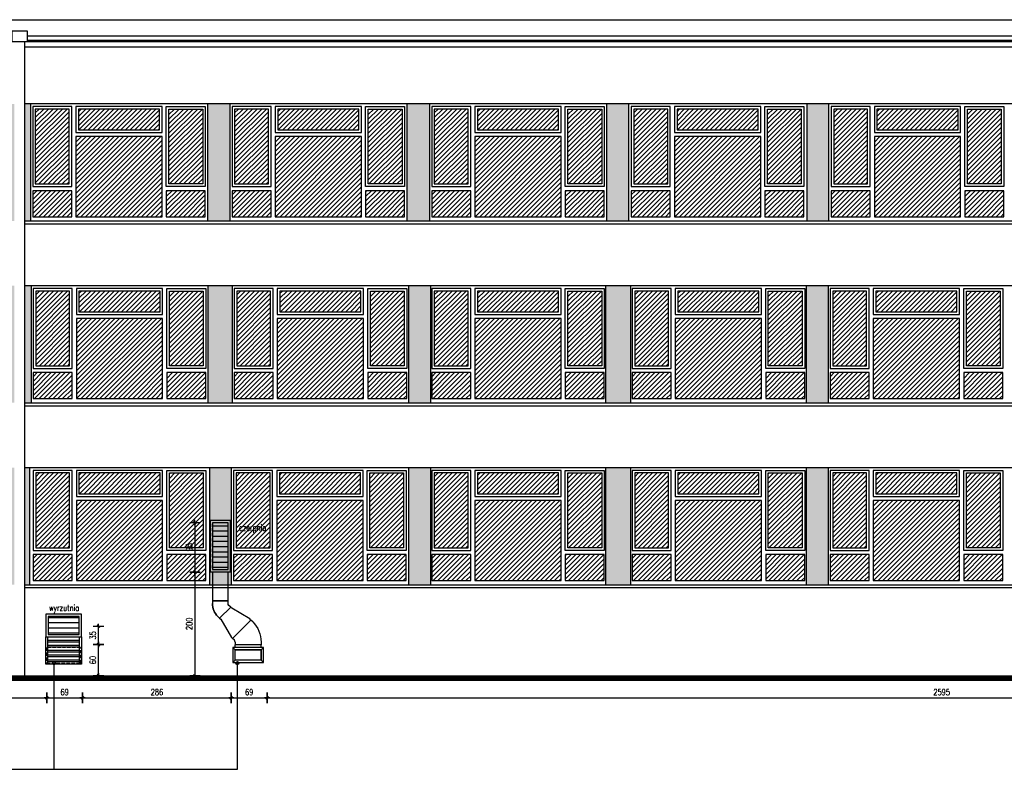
# Model space of a CAD drawing. Header units: millimetres. Extents: x 167273 to 188273, y -125105 to -88145.
# Tile 70 of 210: x 173866 to 175760, y -111775 to -110333. Entities that reach past the tile are written whole.
import ezdxf

# ---------------------------------------------------------------- set-up
doc = ezdxf.new("R2010")
doc.units = ezdxf.units.MM
doc.header["$PDMODE"] = 35
doc.header["$PDSIZE"] = 5
doc.linetypes.add('AUSGEZOGEN', pattern=[0])
doc.linetypes.add('HIDDEN', pattern=[9.525, 6.35, -3.175])
doc.layers.add('7031', color=7, linetype='AUSGEZOGEN', true_color=0x474b4e)
doc.layers.add('_SZYBY', color=7, linetype='Continuous', lineweight=5, true_color=0xb3b3b3)
for name, color, linetype in [('a-op_leader', 9, 'Continuous'), ('a-op_text', 9, 'Continuous'), ('a-poziomy', 9, 'Continuous'), ('a-wymiary', 9, 'Continuous'), ('b-cienka', 9, 'Continuous'), ('b-przebicia', 7, 'Continuous'), ('b-widokowa', 7, 'Continuous'), ('b-ściany', 2, 'Continuous'), ('h-hatch', 8, 'Continuous')]:
    doc.layers.add(name, color=color, linetype=linetype)
doc.styles.add('PPAB_100', font='romans.shx', dxfattribs={"width": 0.7, "height": 12})
doc.dimstyles.new('newPPAB_100', dxfattribs={"dimscale": 0, "dimtxt": 16, "dimasz": 1, "dimexe": 10, "dimexo": 10, "dimgap": 5, "dimtad": 1, "dimdec": 0, "dimzin": 0, "dimdsep": 46, "dimtxsty": 'PPAB_100', "dimblk": 'tick_50', "dimcen": 0.09, "dimdle": 5, "dimse1": 1, "dimse2": 1, "dimclrd": 9, "dimclre": 9, "dimclrt": 161, "dimadec": 0, "dimazin": 0, "dimtfac": 1, "dimtdec": 0, "dimtix": 1, "dimtmove": 2, "dimatfit": 0, "dimldrblk": 'tick_50', "dimfxl": 0, "dimtolj": 1, "dimtzin": 0, "dimarcsym": 0})

# ---------------------------------------------------------------- blocks, each defined once
blk = doc.blocks.new('tick_50')
at = {"color": 9, "ltscale": 20}
for p, q in [((-5, 0), (5, 0)), ((0, 10), (0, -10))]:
    blk.add_line(p, q, dxfattribs=at)
at = {"color": 0}
blk.add_line((2.5, 2.5), (-2.5, -2.5), dxfattribs=at)
blk = doc.blocks.new('*D1791')
at = {"layer": 'a-wymiary', "color": 9, "lineweight": -2}
blk.add_line((174203.5, -111301.7), (174203.5, -111394.9), dxfattribs=at)
at = {"layer": 'Defpoints', "color": 0}
for p in [(174232.9, -111300.7), (174203.5, -111395.9), (174232.9, -111395.9)]:
    blk.add_point(p, dxfattribs=at)
at = {"layer": 'a-wymiary', "color": 9, "lineweight": -2}
for p, rotation in [((174203.5, -111300.7), 90), ((174203.5, -111395.9), 270)]:
    blk.add_blockref('tick_50', p, dxfattribs=dict(at, rotation=rotation))
at = {"layer": 'a-wymiary', "color": 161, "insert": (174192.5, -111348.3), "char_height": 12, "attachment_point": 5, "rotation": 90, "style": 'PPAB_100'}
blk.add_mtext('\\A1;95', dxfattribs=at)
blk = doc.blocks.new('*D1792')
at = {"layer": 'a-wymiary', "color": 9, "lineweight": -2}
blk.add_line((174203.5, -111396.9), (174203.5, -111594.4), dxfattribs=at)
at = {"layer": 'Defpoints', "color": 0}
for p in [(174232.9, -111395.9), (174203.5, -111595.4), (174232.9, -111595.4)]:
    blk.add_point(p, dxfattribs=at)
at = {"layer": 'a-wymiary', "color": 9, "lineweight": -2}
for p, rotation in [((174203.5, -111395.9), 90), ((174203.5, -111595.4), 270)]:
    blk.add_blockref('tick_50', p, dxfattribs=dict(at, rotation=rotation))
at = {"layer": 'a-wymiary', "color": 161, "insert": (174192.5, -111495.6), "char_height": 12, "attachment_point": 5, "rotation": 90, "style": 'PPAB_100'}
blk.add_mtext('\\A1;200', dxfattribs=at)

msp = doc.modelspace()

# ---------------------------------------------------------------- hatches: boundary and pattern name
at = {"layer": '7031'}
h = msp.add_hatch(color=256, dxfattribs=at)
h.paths.add_polyline_path([(173856.44, -110495.35), (173844.44, -110495.35), (173844.44, -110720.35), (173856.44, -110720.35)])
h.paths.add_polyline_path([(173887.44, -110495.35), (173876.44, -110495.35), (173876.44, -110720.35), (173887.44, -110720.35)])
for points in [[(174270.44, -110495.35), (174227.44, -110495.35), (174227.44, -110720.35), (174270.44, -110720.35)], [(174654.44, -110495.35), (174611.44, -110495.35), (174611.44, -110720.35), (174654.44, -110720.35)], [(175037.44, -110495.35), (174995.44, -110495.35), (174995.44, -110720.35), (175037.44, -110720.35)], [(175422.44, -110495.35), (175380.44, -110495.35), (175380.44, -110720.35), (175422.44, -110720.35)], [(174275.44, -110845.35), (174228.44, -110845.35), (174228.44, -111070.35), (174275.44, -111070.35)], [(174656.44, -110845.35), (174614.44, -110845.35), (174614.44, -111070.35), (174656.44, -111070.35)], [(175041.44, -110845.35), (174993.44, -110845.35), (174993.44, -111070.35), (175041.44, -111070.35)], [(175421.44, -110845.35), (175379.44, -110845.35), (175379.44, -111070.35), (175421.44, -111070.35)], [(174273.44, -111195.35), (174231.44, -111195.35), (174231.44, -111420.35), (174273.44, -111420.35)], [(174656.44, -111195.35), (174614.44, -111195.35), (174614.44, -111420.35), (174656.44, -111420.35)], [(175041.44, -111195.35), (174993.44, -111195.35), (174993.44, -111420.35), (175041.44, -111420.35)], [(175421.44, -111195.35), (175379.44, -111195.35), (175379.44, -111420.35), (175421.44, -111420.35)]]:
    msp.add_hatch(color=256, dxfattribs=at).paths.add_polyline_path(points)
h = msp.add_hatch(color=256, dxfattribs=at)
h.paths.add_polyline_path([(173856.44, -110845.35), (173845.44, -110845.35), (173845.44, -111070.35), (173856.44, -111070.35)])
h.paths.add_polyline_path([(173888.44, -110845.35), (173876.44, -110845.35), (173876.44, -111070.35), (173888.44, -111070.35)])
h = msp.add_hatch(color=256, dxfattribs=at)
h.paths.add_polyline_path([(173856.44, -111195.35), (173843.44, -111195.35), (173843.44, -111420.35), (173856.44, -111420.35)])
h.paths.add_polyline_path([(173885.44, -111195.35), (173876.44, -111195.35), (173876.44, -111420.35), (173885.44, -111420.35)])
at = {"layer": '_SZYBY'}
h = msp.add_hatch(dxfattribs=at)
h.set_pattern_fill('ANSI31', color=256, scale=2, style=0)
h.set_pattern_definition([(45, (-1423.8415, 350), (-4.49012806, 4.49012806), [])])
h.paths.add_polyline_path([(173961.44, -110505.35), (173896.44, -110505.35), (173896.44, -110649.35), (173961.44, -110649.35)])
h.paths.add_polyline_path([(173966.44, -110662.35), (173891.44, -110662.35), (173891.44, -110712.35), (173966.44, -110712.35)])
h.paths.add_polyline_path([(174140.44, -110558.35), (173974.44, -110558.35), (173974.44, -110712.35), (174140.44, -110712.35)])
h.paths.add_polyline_path([(174135.44, -110505.35), (173979.44, -110505.35), (173979.44, -110545.35), (174135.44, -110545.35)])
h.paths.add_polyline_path([(174218.44, -110505.35), (174153.44, -110505.35), (174153.44, -110649.35), (174218.44, -110649.35)])
h.paths.add_polyline_path([(174223.44, -110662.35), (174148.44, -110662.35), (174148.44, -110712.35), (174223.44, -110712.35)])
h = msp.add_hatch(dxfattribs=at)
h.set_pattern_fill('ANSI31', color=256, scale=2, style=0)
h.set_pattern_definition([(45, (-1040.3415, 350), (-4.49012806, 4.49012806), [])])
h.paths.add_polyline_path([(174344.94, -110505.35), (174279.94, -110505.35), (174279.94, -110649.35), (174344.94, -110649.35)])
h.paths.add_polyline_path([(174349.94, -110662.35), (174274.94, -110662.35), (174274.94, -110712.35), (174349.94, -110712.35)])
h.paths.add_polyline_path([(174523.94, -110558.35), (174357.94, -110558.35), (174357.94, -110712.35), (174523.94, -110712.35)])
h.paths.add_polyline_path([(174518.94, -110505.35), (174362.94, -110505.35), (174362.94, -110545.35), (174518.94, -110545.35)])
h.paths.add_polyline_path([(174601.94, -110505.35), (174536.94, -110505.35), (174536.94, -110649.35), (174601.94, -110649.35)])
h.paths.add_polyline_path([(174606.94, -110662.35), (174531.94, -110662.35), (174531.94, -110712.35), (174606.94, -110712.35)])
h = msp.add_hatch(dxfattribs=at)
h.set_pattern_fill('ANSI31', color=256, scale=2, style=0)
h.set_pattern_definition([(45, (-656.3415, 350), (-4.49012806, 4.49012806), [])])
h.paths.add_polyline_path([(174728.94, -110505.35), (174663.94, -110505.35), (174663.94, -110649.35), (174728.94, -110649.35)])
h.paths.add_polyline_path([(174733.94, -110662.35), (174658.94, -110662.35), (174658.94, -110712.35), (174733.94, -110712.35)])
h.paths.add_polyline_path([(174907.94, -110558.35), (174741.94, -110558.35), (174741.94, -110712.35), (174907.94, -110712.35)])
h.paths.add_polyline_path([(174902.94, -110505.35), (174746.94, -110505.35), (174746.94, -110545.35), (174902.94, -110545.35)])
h.paths.add_polyline_path([(174985.94, -110505.35), (174920.94, -110505.35), (174920.94, -110649.35), (174985.94, -110649.35)])
h.paths.add_polyline_path([(174990.94, -110662.35), (174915.94, -110662.35), (174915.94, -110712.35), (174990.94, -110712.35)])
h = msp.add_hatch(dxfattribs=at)
h.set_pattern_fill('ANSI31', color=256, scale=2, style=0)
h.set_pattern_definition([(45, (-272.3415, 350), (-4.49012806, 4.49012806), [])])
h.paths.add_polyline_path([(175112.94, -110505.35), (175047.94, -110505.35), (175047.94, -110649.35), (175112.94, -110649.35)])
h.paths.add_polyline_path([(175117.94, -110662.35), (175042.94, -110662.35), (175042.94, -110712.35), (175117.94, -110712.35)])
h.paths.add_polyline_path([(175291.94, -110558.35), (175125.94, -110558.35), (175125.94, -110712.35), (175291.94, -110712.35)])
h.paths.add_polyline_path([(175286.94, -110505.35), (175130.94, -110505.35), (175130.94, -110545.35), (175286.94, -110545.35)])
h.paths.add_polyline_path([(175369.94, -110505.35), (175304.94, -110505.35), (175304.94, -110649.35), (175369.94, -110649.35)])
h.paths.add_polyline_path([(175374.94, -110662.35), (175299.94, -110662.35), (175299.94, -110712.35), (175374.94, -110712.35)])
h = msp.add_hatch(dxfattribs=at)
h.set_pattern_fill('ANSI31', color=256, scale=2, style=0)
h.set_pattern_definition([(45, (112.1585, 350), (-4.49012806, 4.49012806), [])])
h.paths.add_polyline_path([(175497.44, -110505.35), (175432.44, -110505.35), (175432.44, -110649.35), (175497.44, -110649.35)])
h.paths.add_polyline_path([(175502.44, -110662.35), (175427.44, -110662.35), (175427.44, -110712.35), (175502.44, -110712.35)])
h.paths.add_polyline_path([(175676.44, -110558.35), (175510.44, -110558.35), (175510.44, -110712.35), (175676.44, -110712.35)])
h.paths.add_polyline_path([(175671.44, -110505.35), (175515.44, -110505.35), (175515.44, -110545.35), (175671.44, -110545.35)])
h.paths.add_polyline_path([(175754.44, -110505.35), (175689.44, -110505.35), (175689.44, -110649.35), (175754.44, -110649.35)])
h.paths.add_polyline_path([(175759.44, -110662.35), (175684.44, -110662.35), (175684.44, -110712.35), (175759.44, -110712.35)])
h = msp.add_hatch(dxfattribs=at)
h.set_pattern_fill('ANSI31', color=256, scale=2, style=0)
h.set_pattern_definition([(45, (-1422.8415, 0), (-4.49012806, 4.49012806), [])])
h.paths.add_polyline_path([(173962.44, -110855.35), (173897.44, -110855.35), (173897.44, -110999.35), (173962.44, -110999.35)])
h.paths.add_polyline_path([(173967.44, -111012.35), (173892.44, -111012.35), (173892.44, -111062.35), (173967.44, -111062.35)])
h.paths.add_polyline_path([(174141.44, -110908.35), (173975.44, -110908.35), (173975.44, -111062.35), (174141.44, -111062.35)])
h.paths.add_polyline_path([(174136.44, -110855.35), (173980.44, -110855.35), (173980.44, -110895.35), (174136.44, -110895.35)])
h.paths.add_polyline_path([(174219.44, -110855.35), (174154.44, -110855.35), (174154.44, -110999.35), (174219.44, -110999.35)])
h.paths.add_polyline_path([(174224.44, -111012.35), (174149.44, -111012.35), (174149.44, -111062.35), (174224.44, -111062.35)])
h = msp.add_hatch(dxfattribs=at)
h.set_pattern_fill('ANSI31', color=256, scale=2, style=0)
h.set_pattern_definition([(45, (-1036.3415, 0), (-4.49012806, 4.49012806), [])])
h.paths.add_polyline_path([(174348.94, -110855.35), (174283.94, -110855.35), (174283.94, -110999.35), (174348.94, -110999.35)])
h.paths.add_polyline_path([(174353.94, -111012.35), (174278.94, -111012.35), (174278.94, -111062.35), (174353.94, -111062.35)])
h.paths.add_polyline_path([(174527.94, -110908.35), (174361.94, -110908.35), (174361.94, -111062.35), (174527.94, -111062.35)])
h.paths.add_polyline_path([(174522.94, -110855.35), (174366.94, -110855.35), (174366.94, -110895.35), (174522.94, -110895.35)])
h.paths.add_polyline_path([(174605.94, -110855.35), (174540.94, -110855.35), (174540.94, -110999.35), (174605.94, -110999.35)])
h.paths.add_polyline_path([(174610.94, -111012.35), (174535.94, -111012.35), (174535.94, -111062.35), (174610.94, -111062.35)])
h = msp.add_hatch(dxfattribs=at)
h.set_pattern_fill('ANSI31', color=256, scale=2, style=0)
h.set_pattern_definition([(45, (-656.3415, -3e-11), (-4.49012806, 4.49012806), [])])
h.paths.add_polyline_path([(174728.94, -110855.35), (174663.94, -110855.35), (174663.94, -110999.35), (174728.94, -110999.35)])
h.paths.add_polyline_path([(174733.94, -111012.35), (174658.94, -111012.35), (174658.94, -111062.35), (174733.94, -111062.35)])
h.paths.add_polyline_path([(174907.94, -110908.35), (174741.94, -110908.35), (174741.94, -111062.35), (174907.94, -111062.35)])
h.paths.add_polyline_path([(174902.94, -110855.35), (174746.94, -110855.35), (174746.94, -110895.35), (174902.94, -110895.35)])
h.paths.add_polyline_path([(174985.94, -110855.35), (174920.94, -110855.35), (174920.94, -110999.35), (174985.94, -110999.35)])
h.paths.add_polyline_path([(174990.94, -111012.35), (174915.94, -111012.35), (174915.94, -111062.35), (174990.94, -111062.35)])
h = msp.add_hatch(dxfattribs=at)
h.set_pattern_fill('ANSI31', color=256, scale=2, style=0)
h.set_pattern_definition([(45, (-270.8415, -1e-11), (-4.49012806, 4.49012806), [])])
h.paths.add_polyline_path([(175114.44, -110855.35), (175049.44, -110855.35), (175049.44, -110999.35), (175114.44, -110999.35)])
h.paths.add_polyline_path([(175119.44, -111012.35), (175044.44, -111012.35), (175044.44, -111062.35), (175119.44, -111062.35)])
h.paths.add_polyline_path([(175293.44, -110908.35), (175127.44, -110908.35), (175127.44, -111062.35), (175293.44, -111062.35)])
h.paths.add_polyline_path([(175288.44, -110855.35), (175132.44, -110855.35), (175132.44, -110895.35), (175288.44, -110895.35)])
h.paths.add_polyline_path([(175371.44, -110855.35), (175306.44, -110855.35), (175306.44, -110999.35), (175371.44, -110999.35)])
h.paths.add_polyline_path([(175376.44, -111012.35), (175301.44, -111012.35), (175301.44, -111062.35), (175376.44, -111062.35)])
h = msp.add_hatch(dxfattribs=at)
h.set_pattern_fill('ANSI31', color=256, scale=2, style=0)
h.set_pattern_definition([(45, (110.1585, 0), (-4.49012806, 4.49012806), [])])
h.paths.add_polyline_path([(175495.44, -110855.35), (175430.44, -110855.35), (175430.44, -110999.35), (175495.44, -110999.35)])
h.paths.add_polyline_path([(175500.44, -111012.35), (175425.44, -111012.35), (175425.44, -111062.35), (175500.44, -111062.35)])
h.paths.add_polyline_path([(175674.44, -110908.35), (175508.44, -110908.35), (175508.44, -111062.35), (175674.44, -111062.35)])
h.paths.add_polyline_path([(175669.44, -110855.35), (175513.44, -110855.35), (175513.44, -110895.35), (175669.44, -110895.35)])
h.paths.add_polyline_path([(175752.44, -110855.35), (175687.44, -110855.35), (175687.44, -110999.35), (175752.44, -110999.35)])
h.paths.add_polyline_path([(175757.44, -111012.35), (175682.44, -111012.35), (175682.44, -111062.35), (175757.44, -111062.35)])
h = msp.add_hatch(dxfattribs=at)
h.set_pattern_fill('ANSI31', color=256, scale=2, style=0)
h.set_pattern_definition([(45, (-1422.8415, -350), (-4.49012806, 4.49012806), [])])
h.paths.add_polyline_path([(173962.44, -111205.35), (173897.44, -111205.35), (173897.44, -111349.35), (173962.44, -111349.35)])
h.paths.add_polyline_path([(173967.44, -111362.35), (173892.44, -111362.35), (173892.44, -111412.35), (173967.44, -111412.35)])
h.paths.add_polyline_path([(174141.44, -111258.35), (173975.44, -111258.35), (173975.44, -111412.35), (174141.44, -111412.35)])
h.paths.add_polyline_path([(174136.44, -111205.35), (173980.44, -111205.35), (173980.44, -111245.35), (174136.44, -111245.35)])
h.paths.add_polyline_path([(174219.44, -111205.35), (174154.44, -111205.35), (174154.44, -111349.35), (174219.44, -111349.35)])
h.paths.add_polyline_path([(174224.44, -111362.35), (174149.44, -111362.35), (174149.44, -111412.35), (174224.44, -111412.35)])
h = msp.add_hatch(dxfattribs=at)
h.set_pattern_fill('ANSI31', color=256, scale=2, style=0)
h.set_pattern_definition([(45, (-1037.3415, -350), (-4.49012806, 4.49012806), [])])
h.paths.add_polyline_path([(174347.94, -111205.35), (174282.94, -111205.35), (174282.94, -111349.35), (174347.94, -111349.35)])
h.paths.add_polyline_path([(174352.94, -111362.35), (174277.94, -111362.35), (174277.94, -111412.35), (174352.94, -111412.35)])
h.paths.add_polyline_path([(174526.94, -111258.35), (174360.94, -111258.35), (174360.94, -111412.35), (174526.94, -111412.35)])
h.paths.add_polyline_path([(174521.94, -111205.35), (174365.94, -111205.35), (174365.94, -111245.35), (174521.94, -111245.35)])
h.paths.add_polyline_path([(174604.94, -111205.35), (174539.94, -111205.35), (174539.94, -111349.35), (174604.94, -111349.35)])
h.paths.add_polyline_path([(174609.94, -111362.35), (174534.94, -111362.35), (174534.94, -111412.35), (174609.94, -111412.35)])
h = msp.add_hatch(dxfattribs=at)
h.set_pattern_fill('ANSI31', color=256, scale=2, style=0)
h.set_pattern_definition([(45, (-656.3415, -350), (-4.49012806, 4.49012806), [])])
h.paths.add_polyline_path([(174728.94, -111205.35), (174663.94, -111205.35), (174663.94, -111349.35), (174728.94, -111349.35)])
h.paths.add_polyline_path([(174733.94, -111362.35), (174658.94, -111362.35), (174658.94, -111412.35), (174733.94, -111412.35)])
h.paths.add_polyline_path([(174907.94, -111258.35), (174741.94, -111258.35), (174741.94, -111412.35), (174907.94, -111412.35)])
h.paths.add_polyline_path([(174902.94, -111205.35), (174746.94, -111205.35), (174746.94, -111245.35), (174902.94, -111245.35)])
h.paths.add_polyline_path([(174985.94, -111205.35), (174920.94, -111205.35), (174920.94, -111349.35), (174985.94, -111349.35)])
h.paths.add_polyline_path([(174990.94, -111362.35), (174915.94, -111362.35), (174915.94, -111412.35), (174990.94, -111412.35)])
h = msp.add_hatch(dxfattribs=at)
h.set_pattern_fill('ANSI31', color=256, scale=2, style=0)
h.set_pattern_definition([(45, (-270.8415, -350), (-4.49012806, 4.49012806), [])])
h.paths.add_polyline_path([(175114.44, -111205.35), (175049.44, -111205.35), (175049.44, -111349.35), (175114.44, -111349.35)])
h.paths.add_polyline_path([(175119.44, -111362.35), (175044.44, -111362.35), (175044.44, -111412.35), (175119.44, -111412.35)])
h.paths.add_polyline_path([(175293.44, -111258.35), (175127.44, -111258.35), (175127.44, -111412.35), (175293.44, -111412.35)])
h.paths.add_polyline_path([(175288.44, -111205.35), (175132.44, -111205.35), (175132.44, -111245.35), (175288.44, -111245.35)])
h.paths.add_polyline_path([(175371.44, -111205.35), (175306.44, -111205.35), (175306.44, -111349.35), (175371.44, -111349.35)])
h.paths.add_polyline_path([(175376.44, -111362.35), (175301.44, -111362.35), (175301.44, -111412.35), (175376.44, -111412.35)])
h = msp.add_hatch(dxfattribs=at)
h.set_pattern_fill('ANSI31', color=256, scale=2, style=0)
h.set_pattern_definition([(45, (110.1585, -350), (-4.49012806, 4.49012806), [])])
h.paths.add_polyline_path([(175495.44, -111205.35), (175430.44, -111205.35), (175430.44, -111349.35), (175495.44, -111349.35)])
h.paths.add_polyline_path([(175500.44, -111362.35), (175425.44, -111362.35), (175425.44, -111412.35), (175500.44, -111412.35)])
h.paths.add_polyline_path([(175674.44, -111258.35), (175508.44, -111258.35), (175508.44, -111412.35), (175674.44, -111412.35)])
h.paths.add_polyline_path([(175669.44, -111205.35), (175513.44, -111205.35), (175513.44, -111245.35), (175669.44, -111245.35)])
h.paths.add_polyline_path([(175752.44, -111205.35), (175687.44, -111205.35), (175687.44, -111349.35), (175752.44, -111349.35)])
h.paths.add_polyline_path([(175757.44, -111362.35), (175682.44, -111362.35), (175682.44, -111412.35), (175757.44, -111412.35)])
at = {"layer": 'h-hatch'}
h = msp.add_hatch(dxfattribs=at)
h.set_pattern_fill('ANSI32', color=256, angle=135, style=0)
h.set_pattern_definition([(180, (-15002, 15019), (-2e-15, -9.525), []), (180, (-15005.175, 15022.175), (-2e-15, -9.525), [])])
h.paths.add_polyline_path([(173981.44, -111571.35), (173920.44, -111571.35), (173920.44, -111573.35), (173981.44, -111573.35)])
h.paths.add_polyline_path([(173981.44, -111541.35), (173920.44, -111541.35), (173920.44, -111571.35), (173981.44, -111571.35)])
h.paths.add_polyline_path([(173981.44, -111520.85), (173920.44, -111520.85), (173920.44, -111541.35), (173981.44, -111541.35)])

# ---------------------------------------------------------------- linework, layer by layer
at = {"layer": 'a-op_leader'}
msp.add_lwpolyline([(173491.65, -111775.48), (174285.22, -111775.48), (174285.22, -111571.21)], dxfattribs=at)
at = {"layer": 'a-op_leader', "elevation": -50.43}
msp.add_lwpolyline([(173932.36, -111571.21), (173932.36, -111775.48)], dxfattribs=at)
at = {"layer": 'a-op_leader'}
for centre in [(173932.36, -111571.21), (174285.22, -111571.21)]:
    msp.add_circle(centre, 3, dxfattribs=at)
at = {"layer": 'b-cienka'}
for points in [[(173966.44, -110500.35), (173891.44, -110500.35), (173891.44, -110654.35), (173966.44, -110654.35)], [(173961.44, -110505.35), (173896.44, -110505.35), (173896.44, -110649.35), (173961.44, -110649.35)], [(174140.44, -110500.35), (173974.44, -110500.35), (173974.44, -110550.35), (174140.44, -110550.35)], [(174135.44, -110505.35), (173979.44, -110505.35), (173979.44, -110545.35), (174135.44, -110545.35)], [(174223.44, -110654.35), (174148.44, -110654.35), (174148.44, -110500.35), (174223.44, -110500.35)], [(174218.44, -110649.35), (174153.44, -110649.35), (174153.44, -110505.35), (174218.44, -110505.35)], [(174349.94, -110500.35), (174274.94, -110500.35), (174274.94, -110654.35), (174349.94, -110654.35)], [(174344.94, -110505.35), (174279.94, -110505.35), (174279.94, -110649.35), (174344.94, -110649.35)], [(174523.94, -110500.35), (174357.94, -110500.35), (174357.94, -110550.35), (174523.94, -110550.35)], [(174518.94, -110505.35), (174362.94, -110505.35), (174362.94, -110545.35), (174518.94, -110545.35)], [(174606.94, -110654.35), (174531.94, -110654.35), (174531.94, -110500.35), (174606.94, -110500.35)], [(174601.94, -110649.35), (174536.94, -110649.35), (174536.94, -110505.35), (174601.94, -110505.35)], [(174733.94, -110500.35), (174658.94, -110500.35), (174658.94, -110654.35), (174733.94, -110654.35)], [(174728.94, -110505.35), (174663.94, -110505.35), (174663.94, -110649.35), (174728.94, -110649.35)], [(174907.94, -110500.35), (174741.94, -110500.35), (174741.94, -110550.35), (174907.94, -110550.35)], [(174902.94, -110505.35), (174746.94, -110505.35), (174746.94, -110545.35), (174902.94, -110545.35)], [(174990.94, -110654.35), (174915.94, -110654.35), (174915.94, -110500.35), (174990.94, -110500.35)], [(174985.94, -110649.35), (174920.94, -110649.35), (174920.94, -110505.35), (174985.94, -110505.35)], [(175117.94, -110500.35), (175042.94, -110500.35), (175042.94, -110654.35), (175117.94, -110654.35)], [(175112.94, -110505.35), (175047.94, -110505.35), (175047.94, -110649.35), (175112.94, -110649.35)], [(175291.94, -110500.35), (175125.94, -110500.35), (175125.94, -110550.35), (175291.94, -110550.35)], [(175286.94, -110505.35), (175130.94, -110505.35), (175130.94, -110545.35), (175286.94, -110545.35)], [(175374.94, -110654.35), (175299.94, -110654.35), (175299.94, -110500.35), (175374.94, -110500.35)], [(175369.94, -110649.35), (175304.94, -110649.35), (175304.94, -110505.35), (175369.94, -110505.35)], [(175502.44, -110500.35), (175427.44, -110500.35), (175427.44, -110654.35), (175502.44, -110654.35)], [(175497.44, -110505.35), (175432.44, -110505.35), (175432.44, -110649.35), (175497.44, -110649.35)], [(175676.44, -110500.35), (175510.44, -110500.35), (175510.44, -110550.35), (175676.44, -110550.35)], [(175671.44, -110505.35), (175515.44, -110505.35), (175515.44, -110545.35), (175671.44, -110545.35)], [(175759.44, -110654.35), (175684.44, -110654.35), (175684.44, -110500.35), (175759.44, -110500.35)], [(175754.44, -110649.35), (175689.44, -110649.35), (175689.44, -110505.35), (175754.44, -110505.35)], [(174140.44, -110558.35), (173974.44, -110558.35), (173974.44, -110712.35), (174140.44, -110712.35)], [(174523.94, -110558.35), (174357.94, -110558.35), (174357.94, -110712.35), (174523.94, -110712.35)], [(174907.94, -110558.35), (174741.94, -110558.35), (174741.94, -110712.35), (174907.94, -110712.35)], [(175291.94, -110558.35), (175125.94, -110558.35), (175125.94, -110712.35), (175291.94, -110712.35)], [(175676.44, -110558.35), (175510.44, -110558.35), (175510.44, -110712.35), (175676.44, -110712.35)], [(173966.44, -110662.35), (173891.44, -110662.35), (173891.44, -110712.35), (173966.44, -110712.35)], [(174223.44, -110662.35), (174148.44, -110662.35), (174148.44, -110712.35), (174223.44, -110712.35)], [(174349.94, -110662.35), (174274.94, -110662.35), (174274.94, -110712.35), (174349.94, -110712.35)], [(174606.94, -110662.35), (174531.94, -110662.35), (174531.94, -110712.35), (174606.94, -110712.35)], [(174733.94, -110662.35), (174658.94, -110662.35), (174658.94, -110712.35), (174733.94, -110712.35)], [(174990.94, -110662.35), (174915.94, -110662.35), (174915.94, -110712.35), (174990.94, -110712.35)], [(175117.94, -110662.35), (175042.94, -110662.35), (175042.94, -110712.35), (175117.94, -110712.35)], [(175374.94, -110662.35), (175299.94, -110662.35), (175299.94, -110712.35), (175374.94, -110712.35)], [(175502.44, -110662.35), (175427.44, -110662.35), (175427.44, -110712.35), (175502.44, -110712.35)], [(175759.44, -110662.35), (175684.44, -110662.35), (175684.44, -110712.35), (175759.44, -110712.35)], [(173967.44, -110850.35), (173892.44, -110850.35), (173892.44, -111004.35), (173967.44, -111004.35)], [(173962.44, -110855.35), (173897.44, -110855.35), (173897.44, -110999.35), (173962.44, -110999.35)], [(174141.44, -110850.35), (173975.44, -110850.35), (173975.44, -110900.35), (174141.44, -110900.35)], [(174136.44, -110855.35), (173980.44, -110855.35), (173980.44, -110895.35), (174136.44, -110895.35)], [(174224.44, -111004.35), (174149.44, -111004.35), (174149.44, -110850.35), (174224.44, -110850.35)], [(174219.44, -110999.35), (174154.44, -110999.35), (174154.44, -110855.35), (174219.44, -110855.35)], [(174353.94, -110850.35), (174278.94, -110850.35), (174278.94, -111004.35), (174353.94, -111004.35)], [(174348.94, -110855.35), (174283.94, -110855.35), (174283.94, -110999.35), (174348.94, -110999.35)], [(174527.94, -110850.35), (174361.94, -110850.35), (174361.94, -110900.35), (174527.94, -110900.35)], [(174522.94, -110855.35), (174366.94, -110855.35), (174366.94, -110895.35), (174522.94, -110895.35)], [(174610.94, -111004.35), (174535.94, -111004.35), (174535.94, -110850.35), (174610.94, -110850.35)], [(174605.94, -110999.35), (174540.94, -110999.35), (174540.94, -110855.35), (174605.94, -110855.35)], [(174733.94, -110850.35), (174658.94, -110850.35), (174658.94, -111004.35), (174733.94, -111004.35)], [(174728.94, -110855.35), (174663.94, -110855.35), (174663.94, -110999.35), (174728.94, -110999.35)], [(174907.94, -110850.35), (174741.94, -110850.35), (174741.94, -110900.35), (174907.94, -110900.35)], [(174902.94, -110855.35), (174746.94, -110855.35), (174746.94, -110895.35), (174902.94, -110895.35)], [(174990.94, -111004.35), (174915.94, -111004.35), (174915.94, -110850.35), (174990.94, -110850.35)], [(174985.94, -110999.35), (174920.94, -110999.35), (174920.94, -110855.35), (174985.94, -110855.35)], [(175119.44, -110850.35), (175044.44, -110850.35), (175044.44, -111004.35), (175119.44, -111004.35)], [(175114.44, -110855.35), (175049.44, -110855.35), (175049.44, -110999.35), (175114.44, -110999.35)], [(175293.44, -110850.35), (175127.44, -110850.35), (175127.44, -110900.35), (175293.44, -110900.35)], [(175288.44, -110855.35), (175132.44, -110855.35), (175132.44, -110895.35), (175288.44, -110895.35)], [(175376.44, -111004.35), (175301.44, -111004.35), (175301.44, -110850.35), (175376.44, -110850.35)], [(175371.44, -110999.35), (175306.44, -110999.35), (175306.44, -110855.35), (175371.44, -110855.35)], [(175500.44, -110850.35), (175425.44, -110850.35), (175425.44, -111004.35), (175500.44, -111004.35)], [(175495.44, -110855.35), (175430.44, -110855.35), (175430.44, -110999.35), (175495.44, -110999.35)], [(175674.44, -110850.35), (175508.44, -110850.35), (175508.44, -110900.35), (175674.44, -110900.35)], [(175669.44, -110855.35), (175513.44, -110855.35), (175513.44, -110895.35), (175669.44, -110895.35)], [(175757.44, -111004.35), (175682.44, -111004.35), (175682.44, -110850.35), (175757.44, -110850.35)], [(175752.44, -110999.35), (175687.44, -110999.35), (175687.44, -110855.35), (175752.44, -110855.35)], [(174141.44, -110908.35), (173975.44, -110908.35), (173975.44, -111062.35), (174141.44, -111062.35)], [(174527.94, -110908.35), (174361.94, -110908.35), (174361.94, -111062.35), (174527.94, -111062.35)], [(174907.94, -110908.35), (174741.94, -110908.35), (174741.94, -111062.35), (174907.94, -111062.35)], [(175293.44, -110908.35), (175127.44, -110908.35), (175127.44, -111062.35), (175293.44, -111062.35)], [(175674.44, -110908.35), (175508.44, -110908.35), (175508.44, -111062.35), (175674.44, -111062.35)], [(173967.44, -111012.35), (173892.44, -111012.35), (173892.44, -111062.35), (173967.44, -111062.35)], [(174224.44, -111012.35), (174149.44, -111012.35), (174149.44, -111062.35), (174224.44, -111062.35)], [(174353.94, -111012.35), (174278.94, -111012.35), (174278.94, -111062.35), (174353.94, -111062.35)], [(174610.94, -111012.35), (174535.94, -111012.35), (174535.94, -111062.35), (174610.94, -111062.35)], [(174733.94, -111012.35), (174658.94, -111012.35), (174658.94, -111062.35), (174733.94, -111062.35)], [(174990.94, -111012.35), (174915.94, -111012.35), (174915.94, -111062.35), (174990.94, -111062.35)], [(175119.44, -111012.35), (175044.44, -111012.35), (175044.44, -111062.35), (175119.44, -111062.35)], [(175376.44, -111012.35), (175301.44, -111012.35), (175301.44, -111062.35), (175376.44, -111062.35)], [(175500.44, -111012.35), (175425.44, -111012.35), (175425.44, -111062.35), (175500.44, -111062.35)], [(175757.44, -111012.35), (175682.44, -111012.35), (175682.44, -111062.35), (175757.44, -111062.35)], [(173967.44, -111200.35), (173892.44, -111200.35), (173892.44, -111354.35), (173967.44, -111354.35)], [(173962.44, -111205.35), (173897.44, -111205.35), (173897.44, -111349.35), (173962.44, -111349.35)], [(174141.44, -111200.35), (173975.44, -111200.35), (173975.44, -111250.35), (174141.44, -111250.35)], [(174136.44, -111205.35), (173980.44, -111205.35), (173980.44, -111245.35), (174136.44, -111245.35)], [(174224.44, -111354.35), (174149.44, -111354.35), (174149.44, -111200.35), (174224.44, -111200.35)], [(174219.44, -111349.35), (174154.44, -111349.35), (174154.44, -111205.35), (174219.44, -111205.35)], [(174352.94, -111200.35), (174277.94, -111200.35), (174277.94, -111354.35), (174352.94, -111354.35)], [(174347.94, -111205.35), (174282.94, -111205.35), (174282.94, -111349.35), (174347.94, -111349.35)], [(174526.94, -111200.35), (174360.94, -111200.35), (174360.94, -111250.35), (174526.94, -111250.35)], [(174521.94, -111205.35), (174365.94, -111205.35), (174365.94, -111245.35), (174521.94, -111245.35)], [(174609.94, -111354.35), (174534.94, -111354.35), (174534.94, -111200.35), (174609.94, -111200.35)], [(174604.94, -111349.35), (174539.94, -111349.35), (174539.94, -111205.35), (174604.94, -111205.35)], [(174733.94, -111200.35), (174658.94, -111200.35), (174658.94, -111354.35), (174733.94, -111354.35)], [(174728.94, -111205.35), (174663.94, -111205.35), (174663.94, -111349.35), (174728.94, -111349.35)], [(174907.94, -111200.35), (174741.94, -111200.35), (174741.94, -111250.35), (174907.94, -111250.35)], [(174902.94, -111205.35), (174746.94, -111205.35), (174746.94, -111245.35), (174902.94, -111245.35)], [(174990.94, -111354.35), (174915.94, -111354.35), (174915.94, -111200.35), (174990.94, -111200.35)], [(174985.94, -111349.35), (174920.94, -111349.35), (174920.94, -111205.35), (174985.94, -111205.35)], [(175119.44, -111200.35), (175044.44, -111200.35), (175044.44, -111354.35), (175119.44, -111354.35)], [(175114.44, -111205.35), (175049.44, -111205.35), (175049.44, -111349.35), (175114.44, -111349.35)], [(175293.44, -111200.35), (175127.44, -111200.35), (175127.44, -111250.35), (175293.44, -111250.35)], [(175288.44, -111205.35), (175132.44, -111205.35), (175132.44, -111245.35), (175288.44, -111245.35)], [(175376.44, -111354.35), (175301.44, -111354.35), (175301.44, -111200.35), (175376.44, -111200.35)], [(175371.44, -111349.35), (175306.44, -111349.35), (175306.44, -111205.35), (175371.44, -111205.35)], [(175500.44, -111200.35), (175425.44, -111200.35), (175425.44, -111354.35), (175500.44, -111354.35)], [(175495.44, -111205.35), (175430.44, -111205.35), (175430.44, -111349.35), (175495.44, -111349.35)], [(175674.44, -111200.35), (175508.44, -111200.35), (175508.44, -111250.35), (175674.44, -111250.35)], [(175669.44, -111205.35), (175513.44, -111205.35), (175513.44, -111245.35), (175669.44, -111245.35)], [(175757.44, -111354.35), (175682.44, -111354.35), (175682.44, -111200.35), (175757.44, -111200.35)], [(175752.44, -111349.35), (175687.44, -111349.35), (175687.44, -111205.35), (175752.44, -111205.35)], [(174141.44, -111258.35), (173975.44, -111258.35), (173975.44, -111412.35), (174141.44, -111412.35)], [(174526.94, -111258.35), (174360.94, -111258.35), (174360.94, -111412.35), (174526.94, -111412.35)], [(174907.94, -111258.35), (174741.94, -111258.35), (174741.94, -111412.35), (174907.94, -111412.35)], [(175293.44, -111258.35), (175127.44, -111258.35), (175127.44, -111412.35), (175293.44, -111412.35)], [(175674.44, -111258.35), (175508.44, -111258.35), (175508.44, -111412.35), (175674.44, -111412.35)], [(173967.44, -111362.35), (173892.44, -111362.35), (173892.44, -111412.35), (173967.44, -111412.35)], [(174224.44, -111362.35), (174149.44, -111362.35), (174149.44, -111412.35), (174224.44, -111412.35)], [(174352.94, -111362.35), (174277.94, -111362.35), (174277.94, -111412.35), (174352.94, -111412.35)], [(174609.94, -111362.35), (174534.94, -111362.35), (174534.94, -111412.35), (174609.94, -111412.35)], [(174733.94, -111362.35), (174658.94, -111362.35), (174658.94, -111412.35), (174733.94, -111412.35)], [(174990.94, -111362.35), (174915.94, -111362.35), (174915.94, -111412.35), (174990.94, -111412.35)], [(175119.44, -111362.35), (175044.44, -111362.35), (175044.44, -111412.35), (175119.44, -111412.35)], [(175376.44, -111362.35), (175301.44, -111362.35), (175301.44, -111412.35), (175376.44, -111412.35)], [(175500.44, -111362.35), (175425.44, -111362.35), (175425.44, -111412.35), (175500.44, -111412.35)], [(175757.44, -111362.35), (175682.44, -111362.35), (175682.44, -111412.35), (175757.44, -111412.35)]]:
    msp.add_lwpolyline(points, close=True, dxfattribs=at)
at = {"layer": 'b-przebicia', "linetype": 'HIDDEN'}
msp.add_lwpolyline([(173918.44, -111571.35), (173983.44, -111571.35), (173983.44, -111541.35), (173918.44, -111541.35)], close=True, dxfattribs=at)
at = {"layer": 'b-widokowa'}
for p, q in [((171612.44, -110333.35), (178945.44, -110333.35)), ((171123.44, -110375.35), (179434.44, -110375.35)), ((173876.44, -111595.35), (173876.44, -110375.35)), ((176907.44, -110365.35), (173881.44, -110365.35)), ((176907.44, -110373.35), (173881.44, -110373.35)), ((173876.44, -110385.35), (176912.44, -110385.35)), ((176912.44, -110495.35), (173876.44, -110495.35)), ((173887.44, -110495.35), (173887.44, -110720.35)), ((174227.44, -110495.35), (174227.44, -110720.35)), ((174270.44, -110495.35), (174270.44, -110720.35)), ((174611.44, -110495.35), (174611.44, -110720.35)), ((174654.44, -110495.35), (174654.44, -110720.35)), ((174995.44, -110495.35), (174995.44, -110720.35)), ((175037.44, -110495.35), (175037.44, -110720.35)), ((175380.44, -110495.35), (175380.44, -110720.35)), ((175422.44, -110495.35), (175422.44, -110720.35)), ((173876.44, -110720.35), (176912.44, -110720.35)), ((173876.44, -110726.35), (176912.44, -110726.35)), ((176912.44, -110845.35), (173876.44, -110845.35)), ((173888.44, -110845.35), (173888.44, -111070.35)), ((174228.44, -110845.35), (174228.44, -111070.35)), ((174275.44, -110845.35), (174275.44, -111070.35)), ((174614.44, -110845.35), (174614.44, -111070.35)), ((174656.44, -110845.35), (174656.44, -111070.35)), ((174993.44, -110845.35), (174993.44, -111070.35)), ((175041.44, -110845.35), (175041.44, -111070.35)), ((175379.44, -110845.35), (175379.44, -111070.35)), ((175421.44, -110845.35), (175421.44, -111070.35)), ((173876.44, -111070.35), (176912.44, -111070.35)), ((173876.44, -111076.35), (176912.44, -111076.35)), ((176903.44, -111195.35), (173876.44, -111195.35)), ((173885.44, -111195.35), (173885.44, -111420.35)), ((174231.44, -111195.35), (174231.44, -111420.35)), ((174273.44, -111195.35), (174273.44, -111420.35)), ((174614.44, -111195.35), (174614.44, -111420.35)), ((174656.44, -111195.35), (174656.44, -111420.35)), ((174993.44, -111195.35), (174993.44, -111420.35)), ((175041.44, -111195.35), (175041.44, -111420.35)), ((175379.44, -111195.35), (175379.44, -111420.35)), ((175421.44, -111195.35), (175421.44, -111420.35)), ((174237.31, -111395.83, -60365.31), (174237.31, -111451.53, -60385.31)), ((174267.31, -111451.53, -60385.31), (174267.31, -111395.83, -60385.31)), ((173876.44, -111420.35), (174273.44, -111420.35)), ((174273.44, -111420.35), (176903.44, -111420.35)), ((174273.44, -111426.35), (173876.44, -111426.35)), ((176903.44, -111426.35), (174273.44, -111426.35)), ((174267.31, -111451.53, -60385.31), (174237.31, -111451.53, -60385.31)), ((174237.31, -111451.53, -60385.31), (174267.31, -111451.53, -60385.31)), ((174237.31, -111451.53, -60385.31), (174237.31, -111456.53, -60385.31)), ((174267.31, -111456.53, -60385.31), (174267.31, -111451.53, -60385.31)), ((174272.31, -111463.61, -60385.31), (174268.78, -111460.07, -60385.31)), ((174251.1, -111484.82, -60385.31), (174272.31, -111463.61, -60385.31)), ((174251.1, -111484.82, -60385.31), (174272.31, -111463.61, -60385.31)), ((174274.43, -111465.73, -60385.31), (174272.31, -111463.61, -60385.31)), ((174309.08, -111486.23, -60385.31), (174274.43, -111465.73, -60385.31)), ((173980.94, -111483.85), (173920.94, -111483.85)), ((173980.94, -111493.85), (173920.94, -111493.85)), ((174247.56, -111481.28, -60385.31), (174251.1, -111484.82, -60385.31)), ((174251.1, -111484.82, -60385.31), (174253.22, -111486.94, -60385.31)), ((174253.22, -111486.94, -60385.31), (174273.73, -111521.59, -60385.31)), ((174275.85, -111523.71, -60385.31), (174311.2, -111488.35, -60385.31)), ((174311.2, -111488.35, -60385.31), (174309.08, -111486.23, -60385.31)), ((173980.94, -111503.85), (173920.94, -111503.85)), ((173980.94, -111513.85), (173920.94, -111513.85)), ((174273.73, -111521.59, -60385.31), (174275.85, -111523.71, -60385.31))]:
    msp.add_line(p, q, dxfattribs=at)
at = {"layer": 'b-widokowa', "extrusion": (1.22465e-16, -1, 1.83697e-16)}
for p, q in [((174271.81, -111296.83, -60365.31), (174232.81, -111296.83, -60365.31)), ((174232.81, -111296.83, -60365.31), (174232.81, -111395.83, -60365.31)), ((174267.31, -111301.33, -60365.31), (174237.31, -111301.33, -60365.31)), ((174237.31, -111301.33, -60365.31), (174237.31, -111391.33, -60365.31)), ((174237.31, -111308.83, -60365.31), (174237.31, -111303.33, -60365.31)), ((174237.31, -111306.83, -60365.31), (174267.31, -111306.83, -60365.31)), ((174267.31, -111391.33, -60365.31), (174267.31, -111301.33, -60365.31)), ((174267.31, -111308.83, -60365.31), (174267.31, -111303.33, -60365.31)), ((174271.81, -111395.83, -60365.31), (174271.81, -111296.83, -60365.31)), ((174237.31, -111316.83, -60365.31), (174237.31, -111311.33, -60365.31)), ((174237.31, -111316.83, -60365.31), (174267.31, -111316.83, -60365.31)), ((174237.31, -111326.83, -60365.31), (174237.31, -111321.33, -60365.31)), ((174237.31, -111326.83, -60365.31), (174267.31, -111326.83, -60365.31)), ((174267.31, -111316.83, -60365.31), (174267.31, -111311.33, -60365.31)), ((174267.31, -111326.83, -60365.31), (174267.31, -111321.33, -60365.31)), ((174237.31, -111336.83, -60365.31), (174237.31, -111331.33, -60365.31)), ((174237.31, -111336.83, -60365.31), (174267.31, -111336.83, -60365.31)), ((174237.31, -111346.83, -60365.31), (174237.31, -111341.33, -60365.31)), ((174237.31, -111346.83, -60365.31), (174267.31, -111346.83, -60365.31)), ((174267.31, -111336.83, -60365.31), (174267.31, -111331.33, -60365.31)), ((174267.31, -111346.83, -60365.31), (174267.31, -111341.33, -60365.31)), ((174237.31, -111356.83, -60365.31), (174237.31, -111351.33, -60365.31)), ((174237.31, -111356.83, -60365.31), (174267.31, -111356.83, -60365.31)), ((174237.31, -111366.83, -60365.31), (174237.31, -111361.33, -60365.31)), ((174237.31, -111366.83, -60365.31), (174267.31, -111366.83, -60365.31)), ((174267.31, -111356.83, -60365.31), (174267.31, -111351.33, -60365.31)), ((174267.31, -111366.83, -60365.31), (174267.31, -111361.33, -60365.31)), ((174237.31, -111376.83, -60365.31), (174237.31, -111371.33, -60365.31)), ((174237.31, -111376.83, -60365.31), (174267.31, -111376.83, -60365.31)), ((174237.31, -111388.83, -60365.31), (174237.31, -111383.33, -60365.31)), ((174267.31, -111376.83, -60365.31), (174267.31, -111371.33, -60365.31)), ((174267.31, -111388.83, -60365.31), (174267.31, -111383.33, -60365.31)), ((174232.81, -111395.83, -60365.31), (174271.81, -111395.83, -60365.31)), ((174237.31, -111386.83, -60365.31), (174267.31, -111386.83, -60365.31)), ((174237.31, -111391.33, -60365.31), (174267.31, -111391.33, -60365.31))]:
    msp.add_line(p, q, dxfattribs=at)
at = {"layer": 'b-widokowa', "extrusion": (1.22465e-16, -1.83697e-16, -1)}
for p, q in [((174314.74, -111491.89, -60385.31), (174311.2, -111488.35, -60385.31)), ((174279.38, -111527.25, -60385.31), (174275.85, -111523.71, -60385.31)), ((174280.85, -111530.78, -60385.31), (174280.85, -111535.78, -60385.31)), ((174330.85, -111535.78, -60385.31), (174280.85, -111535.78, -60385.31)), ((174330.85, -111530.78, -60385.31), (174330.85, -111535.78, -60385.31))]:
    msp.add_line(p, q, dxfattribs=at)
at = {"layer": 'b-widokowa', "extrusion": (-1, -2.44929e-16, 3.67394e-16)}
for p, q in [((174280.85, -111537.78, -60381.31), (174280.85, -111535.78, -60381.31)), ((174330.85, -111537.78, -60381.31), (174330.85, -111535.78, -60381.31)), ((174276.35, -111541.28, -60381.31), (174276.35, -111570.28, -60381.31)), ((174280.85, -111540.78, -60381.31), (174280.85, -111537.78, -60381.31)), ((174280.85, -111541.28, -60381.31), (174280.85, -111540.78, -60381.31)), ((174330.85, -111545.78, -60381.31), (174280.85, -111545.78, -60381.31)), ((174330.85, -111540.78, -60381.31), (174330.85, -111537.78, -60381.31)), ((174330.85, -111541.28, -60381.31), (174330.85, -111540.78, -60381.31)), ((174330.85, -111560.78, -60381.31), (174330.85, -111545.78, -60381.31)), ((174276.35, -111570.28, -60381.31), (174335.35, -111570.28, -60381.31)), ((174330.85, -111565.78, -60381.31), (174330.85, -111560.78, -60381.31))]:
    msp.add_line(p, q, dxfattribs=at)
at = {"layer": 'b-widokowa', "extrusion": (7.70372e-32, -1, 6.12323e-17)}
for p, q in [((174276.35, -111541.28, -60325.31), (174276.35, -111570.28, -60325.31)), ((174280.85, -111545.78, -60325.31), (174330.85, -111545.78, -60325.31)), ((174330.85, -111545.78, -60325.31), (174330.85, -111565.78, -60325.31)), ((174276.35, -111570.28, -60325.31), (174335.35, -111570.28, -60325.31))]:
    msp.add_line(p, q, dxfattribs=at)
at = {"layer": 'b-widokowa', "extrusion": (1, 1.83697e-16, -1.22465e-16)}
for p, q in [((174276.35, -111541.28, -60222.01), (174280.85, -111545.78, -60222.01)), ((174276.35, -111541.28, -60222.01), (174276.35, -111570.28, -60222.01)), ((174335.35, -111541.28, -60222.01), (174276.35, -111541.28, -60222.01)), ((174280.85, -111565.78, -60222.01), (174280.85, -111545.78, -60222.01)), ((174280.85, -111545.78, -60222.01), (174330.85, -111545.78, -60222.01)), ((174335.35, -111541.28, -60222.01), (174330.85, -111545.78, -60222.01)), ((174330.85, -111545.78, -60222.01), (174330.85, -111565.78, -60222.01)), ((174335.35, -111570.28, -60222.01), (174335.35, -111541.28, -60222.01)), ((174276.35, -111570.28, -60222.01), (174280.85, -111565.78, -60222.01)), ((174276.35, -111570.28, -60222.01), (174335.35, -111570.28, -60222.01)), ((174330.85, -111565.78, -60222.01), (174280.85, -111565.78, -60222.01)), ((174330.85, -111565.78, -60222.01), (174335.35, -111570.28, -60222.01))]:
    msp.add_line(p, q, dxfattribs=at)
at = {"layer": 'b-widokowa', "ltscale": 0.5}
msp.add_lwpolyline([(173851.44, -110375.35), (173881.44, -110375.35), (173881.44, -110355.35), (173851.44, -110355.35)], close=True, dxfattribs=at)
at = {"layer": 'b-widokowa'}
for points in [[(173916.44, -111520.85), (173985.44, -111520.85), (173985.44, -111476.85), (173916.44, -111476.85)], [(173920.94, -111516.35), (173980.94, -111516.35), (173980.94, -111481.35), (173920.94, -111481.35)]]:
    msp.add_lwpolyline(points, close=True, dxfattribs=at)
msp.add_lwpolyline([(173985.44, -111520.85), (173985.44, -111573.35), (173916.44, -111573.35), (173916.44, -111520.85)], dxfattribs=at)
for centre, major_axis in [((174272.31, -111456.53, -60385.31), (-35, 0)), ((174275.85, -111530.78, -60385.31), (5, 0)), ((174275.85, -111530.78, -60385.31), (5, 0)), ((174275.85, -111530.78, -60385.31), (5, 0))]:
    msp.add_ellipse(centre, major_axis=major_axis, ratio=1, start_param=0, end_param=0.7853982, dxfattribs=at)
at = {"layer": 'b-widokowa', "extrusion": (1.53081e-16, -1.53081e-16, -1)}
for centre, major_axis in [((174272.31, -111456.53, -60385.31), (-24.75, -24.75)), ((174272.31, -111456.53, -60385.31), (-24.75, -24.75)), ((174272.31, -111456.53, -60385.31), (-3.54, -3.54)), ((174272.31, -111456.53, -60385.31), (-3.54, -3.54)), ((174275.85, -111530.78, -60385.31), (38.89, 38.89)), ((174275.85, -111530.78, -60385.31), (38.89, 38.89))]:
    msp.add_ellipse(centre, major_axis=major_axis, ratio=1, start_param=0, end_param=0.7853982, dxfattribs=at)
at = {"layer": 'b-ściany'}
msp.add_line((173519.08, -111595.35), (176937.44, -111595.35), dxfattribs=at)
at = {"layer": 'b-ściany', "const_width": 10}
msp.add_lwpolyline([(179573.44, -111600.35), (173514.08, -111600.35), (173514.08, -111590.35), (172322.44, -111590.35), (172322.44, -111600.35), (170923.44, -111600.35)], dxfattribs=at)
at = {"layer": 'h-hatch'}
for p, q in [((173920.44, -111573.35), (173920.44, -111520.85)), ((173981.44, -111573.35), (173981.44, -111520.85))]:
    msp.add_line(p, q, dxfattribs=at)

# ---------------------------------------------------------------- texts
at = {"layer": 'a-op_text', "ltscale": 0.5, "char_height": 12, "width": 284.3948, "attachment_point": 1, "style": 'PPAB_100'}
for s, insert in [('{\\Fromans.shx|c238;czerpnia}', (174288.3, -111304.38)), ('{\\Fromans.shx|c238;wyrzutnia}', (173922.95, -111458.87))]:
    msp.add_mtext(s, dxfattribs=dict(at, insert=insert))
at = {"layer": 'a-poziomy', "ltscale": 0.5, "insert": (173496.74, -111725.78), "char_height": 24, "width": 787.3546, "attachment_point": 4, "style": 'PPAB_100'}
msp.add_mtext('{\\Fromans.shx|c238;\\LMontaż czerpni i wyrzutni}', dxfattribs=at)

# ---------------------------------------------------------------- dimensions: what is measured, and where the dimension line sits
at = {"layer": 'a-wymiary'}
for base, p1, p2, picture, middle in [((174203.49, -111395.85), (174232.94, -111300.65), (174232.94, -111395.85), '*D1791', (174192.49, -111348.25)), ((174203.49233, -111595.35155), (174232.94181, -111395.85154), (174232.94181, -111595.35155), '*D1792', (174192.49233, -111495.60155))]:
    dim = msp.add_linear_dim(base=base, p1=p1, p2=p2, angle=90, dimstyle='newPPAB_100', override={"dimscale": 1}, dxfattribs=at)
    dim.commit()
    dim.dimension.update_dxf_attribs({"geometry": picture, "text_midpoint": middle})
for base, p1, p2 in [((174342.44, -111638.03), (174273.44, -111426.35), (174342.44, -111420.35)), ((176937.44, -111638.03), (174342.44, -111420.35), (176937.44, -111595.35)), ((174273.44, -111638.03), (173987.44, -111495.85), (174273.44, -111426.35)), ((173987.44, -111638.03), (173918.44, -111585.35), (173987.44, -111495.85)), ((173918.44, -111638.03), (173475.44, -111585.35), (173918.44, -111585.35))]:
    msp.add_linear_dim(base=base, p1=p1, p2=p2, dimstyle='newPPAB_100', override={"dimscale": 1}, dxfattribs=at).render()
for base, p1, p2 in [((174018.08, -111500.35), (173982.94, -111535.35), (173982.94, -111500.35)), ((174018.08, -111535.35), (173876.44, -111595.35), (173982.94, -111535.35))]:
    msp.add_linear_dim(base=base, p1=p1, p2=p2, angle=90, dimstyle='newPPAB_100', override={"dimscale": 1}, dxfattribs=at).render()

doc.saveas('drawing.dxf')
